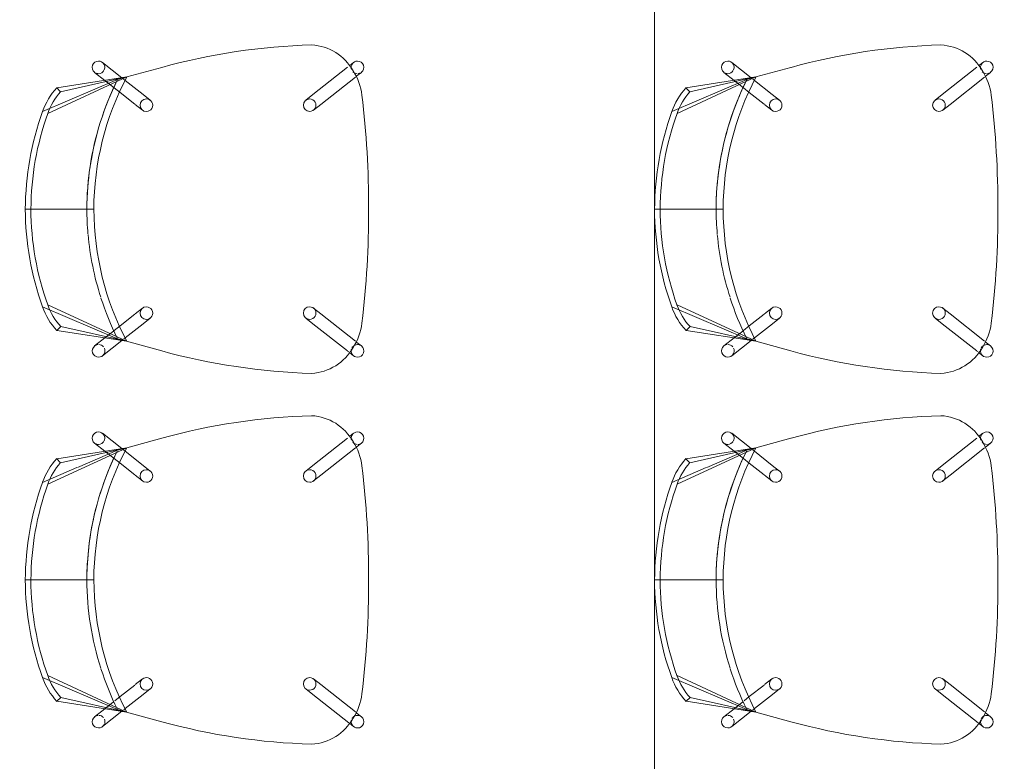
# Model space of a CAD drawing. Header units: millimetres. Extents: x -80560 to 110805, y -11020 to 52719.
# Tile 119 of 182: x 69177 to 70585, y 29998 to 31058. Entities that reach past the tile are written whole.
import ezdxf

# ---------------------------------------------------------------- set-up
doc = ezdxf.new("R2010")
doc.units = ezdxf.units.MM
for name, color, linetype, lineweight in [('A-DETL', 90, 'Continuous', 18), ('A-FLOR', 192, 'Continuous', 18), ('I-FURN', 30, 'Continuous', 18)]:
    doc.layers.add(name, color=color, linetype=linetype, lineweight=lineweight)

# ---------------------------------------------------------------- blocks, each defined once
blk = doc.blocks.new('82_EHA_Onderwijs stoel - 1200x600 mm-V495-DO_02 tweede verdieping')
at = {"layer": 'I-FURN'}
for p, q in [((-5536, 11183.9), (-5586.6, 11195.9)), ((-5586.6, 11195.9), (-5536, 11183.9)), ((-5502.2, 11205.9), (-5529, 11183.1)), ((-5854.9, 11188.7), (-5861.1, 11193.2)), ((-5801.4, 11149.4), (-5854, 11188)), ((-5421.4, 11135.8), (-5536, 11183.9)), ((-5441.1, 11166.3), (-5536, 11183.9)), ((-5536, 11183.9), (-5522.8, 11180.8)), ((-5435.7, 11172.1), (-5536, 11183.9)), ((-5522.8, 11180.8), (-5536, 11183.9)), ((-5536, 11183.9), (-5528.9, 11182.2)), ((-5528.9, 11182.2), (-5522.8, 11180.8)), ((-5504.6, 11180.2), (-5490.5, 11192.2)), ((-5871.7, 11178.7), (-5863.8, 11172.9)), ((-5862.9, 11172.2), (-5812.1, 11134.9)), ((-5533.7, 11179.1), (-5558.6, 11158)), ((-5531.7, 11180.8), (-5533.7, 11179.1)), ((-5525.8, 11162.2), (-5518.6, 11168.4)), ((-5522.8, 11180.8), (-5413.9, 11138.8)), ((-5516.6, 11170), (-5504.6, 11180.2)), ((-5435.7, 11172.1), (-5441.1, 11166.3)), ((-5558.6, 11158), (-5568.6, 11149.5)), ((-5546.3, 11144.9), (-5525.8, 11162.2)), ((-5790.8, 11141.7), (-5801.4, 11149.4)), ((-5557, 11135.8), (-5547, 11144.3)), ((-5812.1, 11134.9), (-5801.5, 11127.2)), ((-5392.4, 11000), (-5482.4, 10996.8)), ((-5384.4, 11000.3), (-5472.4, 10997.2)), ((-5522.7, 10806.4), (-5411.7, 10862.4)), ((-5404.1, 10860), (-5452.6, 10837.2)), ((-5791.5, 10844.3), (-5801.5, 10835.8)), ((-5536.4, 10845.2), (-5547, 10852.9)), ((-5514, 10828.8), (-5535.7, 10844.6)), ((-5801.5, 10835.8), (-5849.6, 10795)), ((-5789.8, 10822.1), (-5779.8, 10830.6)), ((-5557.6, 10838.4), (-5547, 10830.7)), ((-5547, 10830.7), (-5520.8, 10811.4)), ((-5429, 10831), (-5522.7, 10806.4)), ((-5453.3, 10836.9), (-5509.7, 10810.4)), ((-5429, 10831), (-5423.2, 10825.5)), ((-5837.8, 10781.4), (-5789.8, 10822.1)), ((-5522.7, 10806.4), (-5423.2, 10825.5)), ((-5505.4, 10822.4), (-5514, 10828.8)), ((-5491.7, 10812.4), (-5505.4, 10822.4)), ((-5572.3, 10790.9), (-5522.7, 10806.4)), ((-5522.7, 10806.4), (-5572.3, 10790.9)), ((-5509.7, 10810.4), (-5522.7, 10806.4)), ((-5522.7, 10806.4), (-5509.7, 10810.4)), ((-5513.2, 10809.4), (-5522.7, 10806.4)), ((-5520.8, 10811.4), (-5518.3, 10809.6)), ((-5515.8, 10807.7), (-5487.4, 10786.9)), ((-5509.7, 10810.4), (-5513.2, 10809.4)), ((-5476.7, 10801.4), (-5491.7, 10812.4)), ((-5850.4, 10794.3), (-5857.9, 10787.9)), ((-5846.3, 10774.2), (-5840.4, 10779.1))]:
    blk.add_line(p, q, dxfattribs=at)
for centre, radius, start, end in [((-5795.5, 11148.2), 72.5, 95.1885, 152.8598), ((-5795.5, 11148.2), 72.5, 95.1885, 152.8598), ((-5796.1, 10311.6), 908.8, 76.6736, 90.3752), ((-5796.1, 10311.6), 908.8, 76.6736, 90.3752), ((-5496.4, 11199), 9, 166.8445, 205.867), ((-5496.4, 11199), 9, 152.0242, 163.0469), ((-5496.4, 11199), 9, 92.0242, 150.4974), ((-5496.4, 11199), 9, 310.3146, 92.0242), ((-5866.4, 11186), 9, 92.0242, 233.7337), ((-5866.4, 11186), 9, 32.7552, 92.0242), ((-5866.4, 11186), 9, 322.5662, 332.0242), ((-5866.4, 11186), 9, 21.0014, 32.0242), ((-5866.4, 11186), 9, 343.2677, 17.36), ((-5892.5, 10980.5), 410.4, 2.2826, 29.7146), ((-5496.4, 11199), 9, 221.4821, 270.4473), ((-5496.4, 11199), 9, 279.4275, 302.8233), ((-5790, 11139.1), 81.7, 148.9461, 175.1022), ((-5790, 11139.1), 81.7, 148.9461, 175.1022), ((-5866.4, 11186), 9, 241.245, 272.0242), ((-5866.4, 11186), 9, 272.2401, 318.3719), ((-5892.5, 10980.5), 420.4, 19.8763, 28.3112), ((-5892.5, 10980.5), 420.4, 19.8763, 28.3112), ((-5892.5, 10980.5), 420.4, 19.8763, 28.3112), ((-5507.7, 11101.4), 101, 21.7657, 44.4999), ((-5507.7, 11101.4), 93, 21.7657, 44.2826), ((-4568.6, 11034.4), 1307.6, 175.1022, 182.2565), ((-4568.6, 11034.4), 1307.6, 175.1022, 182.2565), ((-5796.2, 11134.4), 9, 92.0242, 272.0242), ((-5796.2, 11134.4), 9, 272.0242, 92.0242), ((-5562.8, 11142.7), 9, 92.0242, 272.0242), ((-5562.8, 11142.7), 9, 272.0242, 92.0242), ((-5802.5, 10983.7), 410.4, 2.2826, 21.7657), ((-5802.5, 10983.7), 418.4, 2.2776, 21.7657), ((-5892.5, 10980.5), 420.4, 2.2764, 19.7287), ((-5892.5, 10980.5), 420.4, 2.2764, 19.7287), ((-5892.5, 10980.5), 420.4, 2.2764, 19.7287), ((-5802.7, 10987.4), 410.4, 342.2826, 1.7657), ((-5802.7, 10987.4), 418.4, 342.2826, 1.7707), ((-5892.6, 10984.2), 410.4, 334.3338, 1.7657), ((-5892.6, 10984.2), 420.4, 335.7399, 1.7719), ((-5892.6, 10984.2), 420.4, 353.4896, 1.7719), ((-5892.6, 10984.2), 420.4, 353.4896, 1.7719), ((-4568.2, 11023.8), 1307.6, 181.7918, 188.9461), ((-4568.2, 11023.8), 1307.6, 181.7918, 188.9461), ((-5892.6, 10984.2), 420.4, 335.7399, 353.4837), ((-5892.6, 10984.2), 420.4, 335.7399, 353.4837), ((-5500.3, 10890.7), 93, 320.0018, 342.2826), ((-5500.3, 10890.7), 101, 319.7657, 342.2826), ((-5785.7, 10837.4), 9, 92.0242, 272.0242), ((-5785.7, 10837.4), 9, 272.0242, 92.0242), ((-5552.3, 10845.7), 9, 92.0242, 272.0242), ((-5552.3, 10845.7), 9, 272.0242, 92.0242), ((-5779.2, 10833.2), 81.7, 188.9461, 215.1022), ((-5779.2, 10833.2), 81.7, 188.9461, 215.1022), ((-5482, 10794.1), 9, 92.2401, 152.0242), ((-5482, 10794.1), 9, 61.245, 92.0242), ((-5482, 10794.1), 9, 272.0242, 53.7337), ((-5852.1, 10781), 9, 130.3146, 272.0242), ((-5852.1, 10781), 9, 99.4275, 122.8233), ((-5852.1, 10781), 9, 45.6764, 90.4473), ((-5843.7, 11658.2), 908.8, 273.6731, 287.3747), ((-5843.7, 11658.2), 908.8, 273.6731, 287.3747), ((-5482, 10794.1), 9, 158.1814, 197.36), ((-5482, 10794.1), 9, 201.0014, 212.0242), ((-5482, 10794.1), 9, 212.7552, 272.0242), ((-5852.1, 10781), 9, 272.0242, 330.4974), ((-5784, 10823.7), 72.5, 211.1885, 268.8598), ((-5784, 10823.7), 72.5, 211.1885, 268.8598), ((-5852.1, 10781), 9, 332.0242, 343.0469), ((-5852.1, 10781), 9, 346.8445, 20.7806)]:
    blk.add_arc(centre, radius, start, end, dxfattribs=at)
blk = doc.blocks.new('82_EHA_Onderwijs stoel - 1200x600 mm-V496-DO_02 tweede verdieping')
at = {"layer": 'I-FURN'}
for p, q in [((-5536, 11183.9), (-5586.6, 11195.9)), ((-5586.6, 11195.9), (-5536, 11183.9)), ((-5502.2, 11205.9), (-5529, 11183.1)), ((-5854.9, 11188.7), (-5861.1, 11193.2)), ((-5852.2, 11186.7), (-5854, 11188)), ((-5801.4, 11149.4), (-5852.1, 11186.6)), ((-5421.4, 11135.8), (-5536, 11183.9)), ((-5441.1, 11166.3), (-5536, 11183.9)), ((-5536, 11183.9), (-5522.8, 11180.8)), ((-5435.7, 11172.1), (-5536, 11183.9)), ((-5522.8, 11180.8), (-5536, 11183.9)), ((-5536, 11183.9), (-5528.9, 11182.2)), ((-5528.9, 11182.2), (-5522.8, 11180.8)), ((-5504.6, 11180.2), (-5490.5, 11192.2)), ((-5871.7, 11178.7), (-5863.8, 11172.9)), ((-5862.9, 11172.2), (-5812.1, 11134.9)), ((-5533.7, 11179.1), (-5558.6, 11158)), ((-5531.7, 11180.8), (-5533.7, 11179.1)), ((-5525.8, 11162.2), (-5517.6, 11169.2)), ((-5522.8, 11180.8), (-5413.9, 11138.8)), ((-5516.6, 11170), (-5504.6, 11180.2)), ((-5435.7, 11172.1), (-5441.1, 11166.3)), ((-5558.6, 11158), (-5568.6, 11149.5)), ((-5546.3, 11144.9), (-5525.8, 11162.2)), ((-5790.8, 11141.7), (-5801.4, 11149.4)), ((-5557, 11135.8), (-5547, 11144.3)), ((-5812.1, 11134.9), (-5801.5, 11127.2)), ((-5392.4, 11000), (-5482.4, 10996.8)), ((-5384.4, 11000.3), (-5472.4, 10997.2)), ((-5522.7, 10806.4), (-5411.7, 10862.4)), ((-5404.1, 10860), (-5509.7, 10810.4)), ((-5791.5, 10844.3), (-5801.5, 10835.8)), ((-5536.4, 10845.2), (-5547, 10852.9)), ((-5514, 10828.8), (-5535.7, 10844.6)), ((-5801.5, 10835.8), (-5849.6, 10795)), ((-5789.8, 10822.1), (-5779.8, 10830.6)), ((-5557.6, 10838.4), (-5547, 10830.7)), ((-5547, 10830.7), (-5520.8, 10811.4)), ((-5429, 10831), (-5522.7, 10806.4)), ((-5429, 10831), (-5423.2, 10825.5)), ((-5837.8, 10781.4), (-5789.8, 10822.1)), ((-5522.7, 10806.4), (-5423.2, 10825.5)), ((-5505.4, 10822.4), (-5514, 10828.8)), ((-5491.7, 10812.4), (-5505.4, 10822.4)), ((-5572.3, 10790.9), (-5522.7, 10806.4)), ((-5522.7, 10806.4), (-5572.3, 10790.9)), ((-5509.7, 10810.4), (-5522.7, 10806.4)), ((-5522.7, 10806.4), (-5509.7, 10810.4)), ((-5513.2, 10809.4), (-5522.7, 10806.4)), ((-5520.8, 10811.4), (-5518.3, 10809.6)), ((-5515.8, 10807.7), (-5487.4, 10786.9)), ((-5509.7, 10810.4), (-5513.2, 10809.4)), ((-5476.7, 10801.4), (-5491.7, 10812.4)), ((-5850.4, 10794.3), (-5857.9, 10787.9)), ((-5846.3, 10774.2), (-5840.4, 10779.1))]:
    blk.add_line(p, q, dxfattribs=at)
for centre, radius, start, end in [((-5795.5, 11148.2), 72.5, 95.1885, 152.8598), ((-5795.5, 11148.2), 72.5, 95.1885, 152.8598), ((-5796.1, 10311.6), 908.8, 76.6736, 90.3752), ((-5796.1, 10311.6), 908.8, 76.6736, 90.3752), ((-5496.4, 11199), 9, 166.8445, 180.257), ((-5496.4, 11199), 9, 183.0618, 205.867), ((-5496.4, 11199), 9, 152.0242, 163.0469), ((-5496.4, 11199), 9, 92.0242, 150.4974), ((-5496.4, 11199), 9, 310.3146, 92.0242), ((-5866.4, 11186), 9, 92.0242, 233.7337), ((-5866.4, 11186), 9, 32.7552, 92.0242), ((-5866.4, 11186), 9, 322.5662, 332.0242), ((-5866.4, 11186), 9, 21.0014, 32.0242), ((-5866.4, 11186), 9, 3.7913, 17.36), ((-5866.4, 11186), 9, 343.2677, 0.9865), ((-5892.5, 10980.5), 410.4, 2.2826, 29.7146), ((-5496.4, 11199), 9, 221.4821, 270.4473), ((-5496.4, 11199), 9, 279.4275, 302.8233), ((-5790, 11139.1), 81.7, 148.9461, 175.1022), ((-5790, 11139.1), 81.7, 148.9461, 175.1022), ((-5866.4, 11186), 9, 241.245, 272.0242), ((-5866.4, 11186), 9, 272.2401, 318.3719), ((-5892.5, 10980.5), 420.4, 19.8763, 28.3112), ((-5892.5, 10980.5), 420.4, 19.8763, 28.3112), ((-5892.5, 10980.5), 420.4, 19.8763, 28.3112), ((-5507.7, 11101.4), 101, 21.7657, 44.4999), ((-5507.7, 11101.4), 93, 21.7657, 44.2826), ((-4568.6, 11034.4), 1307.6, 175.1022, 182.2565), ((-4568.6, 11034.4), 1307.6, 175.1022, 182.2565), ((-5796.2, 11134.4), 9, 92.0242, 272.0242), ((-5796.2, 11134.4), 9, 272.0242, 92.0242), ((-5562.8, 11142.7), 9, 92.0242, 272.0242), ((-5562.8, 11142.7), 9, 272.0242, 92.0242), ((-5802.5, 10983.7), 410.4, 2.2826, 21.7657), ((-5802.5, 10983.7), 418.4, 2.2776, 21.7657), ((-5892.5, 10980.5), 420.4, 7.2319, 19.7287), ((-5892.5, 10980.5), 420.4, 7.2319, 19.7287), ((-5892.5, 10980.5), 420.4, 7.2319, 19.7287), ((-5892.5, 10980.5), 420.4, 2.2764, 7.1125), ((-5892.5, 10980.5), 420.4, 2.2764, 7.1125), ((-5892.5, 10980.5), 420.4, 2.2764, 7.1125), ((-5802.7, 10987.4), 410.4, 342.2826, 1.7657), ((-5802.7, 10987.4), 418.4, 342.2826, 1.7707), ((-5892.6, 10984.2), 410.4, 334.3338, 1.7657), ((-5892.6, 10984.2), 420.4, 335.7399, 1.7719), ((-5892.6, 10984.2), 420.4, 353.4896, 1.7719), ((-5892.6, 10984.2), 420.4, 353.4896, 1.7719), ((-4568.2, 11023.8), 1307.6, 181.7918, 188.9461), ((-4568.2, 11023.8), 1307.6, 181.7918, 188.9461), ((-5892.6, 10984.2), 420.4, 335.7399, 353.4837), ((-5892.6, 10984.2), 420.4, 335.7399, 353.4837), ((-5500.3, 10890.7), 93, 320.0018, 342.2826), ((-5500.3, 10890.7), 101, 319.7657, 342.2826), ((-5785.7, 10837.4), 9, 92.0242, 272.0242), ((-5785.7, 10837.4), 9, 272.0242, 92.0242), ((-5552.3, 10845.7), 9, 92.0242, 272.0242), ((-5552.3, 10845.7), 9, 272.0242, 92.0242), ((-5779.2, 10833.2), 81.7, 188.9461, 215.1022), ((-5779.2, 10833.2), 81.7, 188.9461, 215.1022), ((-5482, 10794.1), 9, 92.2401, 152.0242), ((-5482, 10794.1), 9, 61.245, 92.0242), ((-5482, 10794.1), 9, 272.0242, 53.7337), ((-5852.1, 10781), 9, 130.3146, 272.0242), ((-5852.1, 10781), 9, 99.4275, 122.8233), ((-5852.1, 10781), 9, 45.6764, 90.4473), ((-5843.7, 11658.2), 908.8, 273.6731, 287.3747), ((-5843.7, 11658.2), 908.8, 273.6731, 287.3747), ((-5482, 10794.1), 9, 158.1814, 197.36), ((-5482, 10794.1), 9, 201.0014, 212.0242), ((-5482, 10794.1), 9, 212.7552, 272.0242), ((-5852.1, 10781), 9, 272.0242, 330.4974), ((-5784, 10823.7), 72.5, 211.1885, 268.8598), ((-5784, 10823.7), 72.5, 211.1885, 268.8598), ((-5852.1, 10781), 9, 332.0242, 343.0469), ((-5852.1, 10781), 9, 346.8445, 20.7806)]:
    blk.add_arc(centre, radius, start, end, dxfattribs=at)
blk = doc.blocks.new('82_EHA_Onderwijs stoel - 1200x600 mm-V518-DO_02 tweede verdieping')
at = {"layer": 'I-FURN'}
for p, q in [((-5536, 11183.9), (-5586.6, 11195.9)), ((-5586.6, 11195.9), (-5536, 11183.9)), ((-5502.2, 11205.9), (-5529, 11183.1)), ((-5854.9, 11188.7), (-5861.1, 11193.2)), ((-5852.2, 11186.7), (-5854, 11188)), ((-5801.4, 11149.4), (-5852.1, 11186.6)), ((-5421.4, 11135.8), (-5536, 11183.9)), ((-5441.1, 11166.3), (-5536, 11183.9)), ((-5536, 11183.9), (-5522.8, 11180.8)), ((-5435.7, 11172.1), (-5536, 11183.9)), ((-5522.8, 11180.8), (-5536, 11183.9)), ((-5536, 11183.9), (-5528.9, 11182.2)), ((-5528.9, 11182.2), (-5522.8, 11180.8)), ((-5504.6, 11180.2), (-5490.5, 11192.2)), ((-5871.7, 11178.7), (-5863.8, 11172.9)), ((-5862.9, 11172.2), (-5812.1, 11134.9)), ((-5533.7, 11179.1), (-5558.6, 11158)), ((-5531.7, 11180.8), (-5533.7, 11179.1)), ((-5525.8, 11162.2), (-5517.6, 11169.2)), ((-5522.8, 11180.8), (-5413.9, 11138.8)), ((-5516.6, 11170), (-5504.6, 11180.2)), ((-5435.7, 11172.1), (-5441.1, 11166.3)), ((-5558.6, 11158), (-5568.6, 11149.5)), ((-5546.3, 11144.9), (-5525.8, 11162.2)), ((-5790.8, 11141.7), (-5801.4, 11149.4)), ((-5557, 11135.8), (-5547, 11144.3)), ((-5812.1, 11134.9), (-5801.5, 11127.2)), ((-5392.4, 11000), (-5482.4, 10996.8)), ((-5384.4, 11000.3), (-5472.4, 10997.2)), ((-5522.7, 10806.4), (-5411.7, 10862.4)), ((-5404.1, 10860), (-5509.7, 10810.4)), ((-5791.5, 10844.3), (-5801.5, 10835.8)), ((-5536.4, 10845.2), (-5547, 10852.9)), ((-5514, 10828.8), (-5535.7, 10844.6)), ((-5801.5, 10835.8), (-5849.6, 10795)), ((-5789.8, 10822.1), (-5779.8, 10830.6)), ((-5557.6, 10838.4), (-5547, 10830.7)), ((-5547, 10830.7), (-5520.8, 10811.4)), ((-5429, 10831), (-5522.7, 10806.4)), ((-5429, 10831), (-5423.2, 10825.5)), ((-5837.8, 10781.4), (-5789.8, 10822.1)), ((-5522.7, 10806.4), (-5423.2, 10825.5)), ((-5505.4, 10822.4), (-5514, 10828.8)), ((-5491.7, 10812.4), (-5505.4, 10822.4)), ((-5572.3, 10790.9), (-5522.7, 10806.4)), ((-5522.7, 10806.4), (-5572.3, 10790.9)), ((-5509.7, 10810.4), (-5522.7, 10806.4)), ((-5522.7, 10806.4), (-5509.7, 10810.4)), ((-5513.2, 10809.4), (-5522.7, 10806.4)), ((-5520.8, 10811.4), (-5518.3, 10809.6)), ((-5515.8, 10807.7), (-5487.4, 10786.9)), ((-5509.7, 10810.4), (-5513.2, 10809.4)), ((-5476.7, 10801.4), (-5491.7, 10812.4)), ((-5850.4, 10794.3), (-5857.9, 10787.9)), ((-5846.3, 10774.2), (-5840.4, 10779.1))]:
    blk.add_line(p, q, dxfattribs=at)
for centre, radius, start, end in [((-5795.5, 11148.2), 72.5, 95.1885, 152.8598), ((-5795.5, 11148.2), 72.5, 95.1885, 152.8598), ((-5796.1, 10311.6), 908.8, 76.6736, 90.3752), ((-5796.1, 10311.6), 908.8, 76.6736, 90.3752), ((-5496.4, 11199), 9, 166.8445, 180.257), ((-5496.4, 11199), 9, 183.0618, 205.867), ((-5496.4, 11199), 9, 152.0242, 163.0469), ((-5496.4, 11199), 9, 92.0242, 150.4974), ((-5496.4, 11199), 9, 310.3146, 92.0242), ((-5866.4, 11186), 9, 92.0242, 233.7337), ((-5866.4, 11186), 9, 32.7552, 92.0242), ((-5866.4, 11186), 9, 322.5662, 332.0242), ((-5866.4, 11186), 9, 21.0014, 32.0242), ((-5866.4, 11186), 9, 3.7913, 17.36), ((-5866.4, 11186), 9, 343.2677, 0.9865), ((-5892.5, 10980.5), 410.4, 2.2826, 29.7146), ((-5496.4, 11199), 9, 221.4821, 270.4473), ((-5496.4, 11199), 9, 279.4275, 302.8233), ((-5790, 11139.1), 81.7, 148.9461, 175.1022), ((-5790, 11139.1), 81.7, 148.9461, 175.1022), ((-5866.4, 11186), 9, 241.245, 272.0242), ((-5866.4, 11186), 9, 272.2401, 318.3719), ((-5892.5, 10980.5), 420.4, 19.8763, 28.3112), ((-5892.5, 10980.5), 420.4, 19.8763, 28.3112), ((-5892.5, 10980.5), 420.4, 19.8763, 28.3112), ((-5507.7, 11101.4), 101, 21.7657, 44.4999), ((-5507.7, 11101.4), 93, 21.7657, 44.2826), ((-4568.6, 11034.4), 1307.6, 175.1022, 182.2565), ((-4568.6, 11034.4), 1307.6, 175.1022, 182.2565), ((-5796.2, 11134.4), 9, 92.0242, 272.0242), ((-5796.2, 11134.4), 9, 272.0242, 92.0242), ((-5562.8, 11142.7), 9, 92.0242, 272.0242), ((-5562.8, 11142.7), 9, 272.0242, 92.0242), ((-5802.5, 10983.7), 410.4, 2.2826, 21.7657), ((-5802.5, 10983.7), 418.4, 2.2776, 21.7657), ((-5892.5, 10980.5), 420.4, 7.2319, 19.7287), ((-5892.5, 10980.5), 420.4, 7.2319, 19.7287), ((-5892.5, 10980.5), 420.4, 7.2319, 19.7287), ((-5892.5, 10980.5), 420.4, 2.2764, 7.1125), ((-5892.5, 10980.5), 420.4, 2.2764, 7.1125), ((-5892.5, 10980.5), 420.4, 2.2764, 7.1125), ((-5802.7, 10987.4), 410.4, 342.2826, 1.7657), ((-5802.7, 10987.4), 418.4, 342.2826, 1.7707), ((-5892.6, 10984.2), 410.4, 334.3338, 1.7657), ((-5892.6, 10984.2), 420.4, 353.0458, 1.7719), ((-5892.6, 10984.2), 420.4, 353.4896, 1.7719), ((-5892.6, 10984.2), 420.4, 353.4896, 1.7719), ((-4568.2, 11023.8), 1307.6, 181.7918, 188.9461), ((-4568.2, 11023.8), 1307.6, 181.7918, 188.9461), ((-5892.6, 10984.2), 420.4, 335.7399, 353.4837), ((-5892.6, 10984.2), 420.4, 335.7399, 353.4837), ((-5892.6, 10984.2), 420.4, 335.7399, 353.0458), ((-5500.3, 10890.7), 93, 320.0018, 342.2826), ((-5500.3, 10890.7), 101, 319.7657, 342.2826), ((-5785.7, 10837.4), 9, 92.0242, 272.0242), ((-5785.7, 10837.4), 9, 272.0242, 92.0242), ((-5552.3, 10845.7), 9, 92.0242, 272.0242), ((-5552.3, 10845.7), 9, 272.0242, 92.0242), ((-5779.2, 10833.2), 81.7, 188.9461, 215.1022), ((-5779.2, 10833.2), 81.7, 188.9461, 215.1022), ((-5482, 10794.1), 9, 92.2401, 152.0242), ((-5482, 10794.1), 9, 61.245, 92.0242), ((-5482, 10794.1), 9, 272.0242, 53.7337), ((-5852.1, 10781), 9, 130.3146, 272.0242), ((-5852.1, 10781), 9, 99.4275, 122.8233), ((-5852.1, 10781), 9, 45.6764, 90.4473), ((-5843.7, 11658.2), 908.8, 273.6731, 287.3747), ((-5843.7, 11658.2), 908.8, 273.6731, 287.3747), ((-5482, 10794.1), 9, 158.1814, 197.36), ((-5482, 10794.1), 9, 201.0014, 212.0242), ((-5482, 10794.1), 9, 212.7552, 272.0242), ((-5852.1, 10781), 9, 272.0242, 330.4974), ((-5784, 10823.7), 72.5, 211.1885, 268.8598), ((-5784, 10823.7), 72.5, 211.1885, 268.8598), ((-5852.1, 10781), 9, 332.0242, 343.0469), ((-5852.1, 10781), 9, 346.8445, 20.7806)]:
    blk.add_arc(centre, radius, start, end, dxfattribs=at)

msp = doc.modelspace()

# ---------------------------------------------------------------- linework, layer by layer
at = {"layer": 'A-DETL'}
msp.add_line((70084.8, 22900), (70084.8, 34965), dxfattribs=at)
at = {"layer": 'A-FLOR'}
msp.add_line((70084.8, 22900), (70084.8, 34965), dxfattribs=at)

# ---------------------------------------------------------------- block references
at = {"layer": 'I-FURN', "rotation": 177.9758399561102}
for name, p in [('82_EHA_Onderwijs stoel - 1200x600 mm-V518-DO_02 tweede verdieping', (64192.3, 41971.1)), ('82_EHA_Onderwijs stoel - 1200x600 mm-V496-DO_02 tweede verdieping', (65092.3, 41971.1)), ('82_EHA_Onderwijs stoel - 1200x600 mm-V495-DO_02 tweede verdieping', (64192.3, 41441.1)), ('82_EHA_Onderwijs stoel - 1200x600 mm-V495-DO_02 tweede verdieping', (65092.3, 41441.1))]:
    msp.add_blockref(name, p, dxfattribs=at)

doc.saveas('drawing.dxf')
